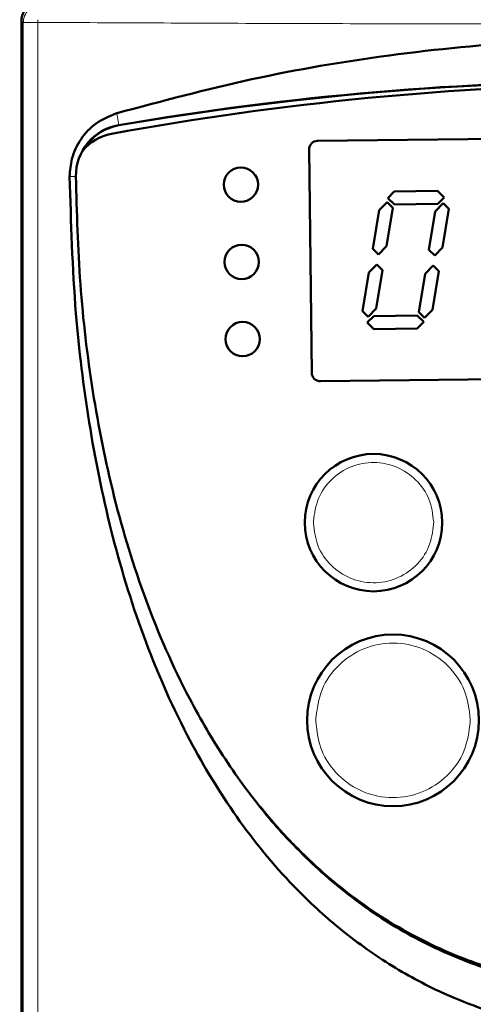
# Model space of a CAD drawing. Header units: millimetres. Extents: x 0 to 594, y 0 to 420.
# Tile 6 of 15: x 96 to 123, y 272 to 330. Entities that reach past the tile are written whole.
import ezdxf

# ---------------------------------------------------------------- set-up
doc = ezdxf.new("R2010")
doc.units = ezdxf.units.MM
doc.linetypes.add('SLD-Сплошная', pattern=[0])
doc.styles.add('SLDTEXTSTYLE0', font='TXT', dxfattribs={"width": 0.7, "bigfont": 'bigfont'})
doc.styles.add('SLDTEXTSTYLE1', font='TXT', dxfattribs={"width": 0.7})
doc.dimstyles.new('SLDDIMSTYLE0', dxfattribs={"dimtxt": 5, "dimasz": 5, "dimexe": 0, "dimexo": 0.0625, "dimgap": 1.25, "dimtad": 2, "dimdec": 1, "dimrnd": 1e-09, "dimzin": 12, "dimdsep": 46, "dimtxsty": 'SLDTEXTSTYLE1', "dimsah": 1, "dimcen": 0.09, "dimadec": 0, "dimazin": 3, "dimtfac": 1, "dimtdec": 3, "dimtofl": 0, "dimtmove": 0, "dimatfit": 3, "dimfxl": 0, "dimfrac": 2, "dimtolj": 1, "dimtzin": 12, "dimarcsym": 0})

# ---------------------------------------------------------------- blocks, each defined once
blk = doc.blocks.new('_D_1')
at = {"color": 7, "linetype": 'SLD-Сплошная', "lineweight": 0}
for p, q in [((85.555, 338.423), (64.563, 338.423)), ((65.563, 338.423), (65.563, 153.423)), ((97.914, 153.423), (64.563, 153.423))]:
    blk.add_line(p, q, dxfattribs=at)
at = {"color": 7, "linetype": 'SLD-Сплошная', "lineweight": 18}
for points in [[(65.563, 338.423), (64.794, 333.423), (66.333, 333.423)], [(65.563, 153.423), (66.333, 158.423), (64.794, 158.423)]]:
    blk.add_solid(points, dxfattribs=at)
at = {"color": 7, "linetype": 'SLD-Сплошная', "lineweight": 18, "insert": (59.118, 244.322), "char_height": 5, "attachment_point": 1, "rotation": 90, "style": 'SLDTEXTSTYLE0'}
blk.add_mtext('В', dxfattribs=at)

msp = doc.modelspace()

# ---------------------------------------------------------------- linework, layer by layer
at = {"color": 7, "linetype": 'SLD-Сплошная', "lineweight": 50}
for p, q in [((96.567, 329.724), (96.567, 271.573)), ((113.816, 322.713), (149.813, 323.127)), ((113.471, 309.208), (113.321, 322.208)), ((118.272, 319.764), (117.897, 319.38)), ((120.802, 319.793), (118.272, 319.764)), ((121.187, 319.418), (120.802, 319.793)), ((120.811, 319.033), (121.187, 319.418)), ((117.857, 319.139), (117.394, 318.665)), ((118.189, 318.815), (117.857, 319.139)), ((117.897, 319.38), (118.281, 319.004)), ((118.281, 319.004), (120.811, 319.033)), ((121.13, 319.074), (120.667, 318.6)), ((121.462, 318.75), (121.13, 319.074)), ((117.394, 318.665), (117.025, 316.421)), ((117.82, 316.571), (118.189, 318.815)), ((120.667, 318.6), (120.298, 316.356)), ((121.093, 316.505), (121.462, 318.75)), ((117.357, 316.097), (117.82, 316.571)), ((117.025, 316.421), (117.357, 316.097)), ((120.298, 316.356), (120.63, 316.032)), ((120.63, 316.032), (121.093, 316.505)), ((117.26, 315.508), (116.797, 315.034)), ((117.592, 315.184), (117.26, 315.508)), ((120.533, 315.447), (120.07, 314.973)), ((120.865, 315.122), (120.533, 315.447)), ((116.797, 315.034), (116.429, 312.795)), ((117.223, 312.944), (117.592, 315.184)), ((120.07, 314.973), (119.701, 312.729)), ((120.496, 312.878), (120.865, 315.122)), ((116.429, 312.795), (116.76, 312.471)), ((116.76, 312.471), (117.223, 312.944)), ((119.609, 312.539), (117.079, 312.51)), ((119.993, 312.164), (119.609, 312.539)), ((119.701, 312.729), (120.033, 312.405)), ((120.033, 312.405), (120.496, 312.878)), ((117.079, 312.51), (116.704, 312.126)), ((116.704, 312.126), (117.088, 311.75)), ((119.618, 311.779), (119.993, 312.164)), ((117.088, 311.75), (119.618, 311.779)), ((149.974, 309.128), (113.977, 308.714))]:
    msp.add_line(p, q, dxfattribs=at)
at = {"color": 8, "linetype": 'SLD-Сплошная', "lineweight": 18}
for p, q in [((96.68, 329.61), (96.567, 329.724)), ((97.523, 329.767), (97.52, 329.61)), ((96.68, 329.61), (96.68, 271.63)), ((97.52, 329.61), (97.52, 271.646)), ((102.127, 324.321), (102.245, 323.631)), ((102.245, 323.631), (102.247, 323.617)), ((99.74, 320.635), (99.378, 320.632)), ((99.744, 320.635), (99.74, 320.635)), ((113.572, 300.435), (113.573, 300.57)), ((120.57, 300.382), (120.571, 300.516)), ((113.704, 288.91), (113.705, 289.048)), ((122.703, 288.876), (122.704, 289.013))]:
    msp.add_line(p, q, dxfattribs=at)
at = {"color": 7, "linetype": 'SLD-Сплошная', "lineweight": 50}
for centre, radius in [((109.345, 320.162), 1), ((109.396, 315.662), 1), ((109.448, 311.162), 1), ((117.072, 300.475), 4), ((118.204, 288.961), 5)]:
    msp.add_circle(centre, radius, dxfattribs=at)
at = {"color": 8, "linetype": 'SLD-Сплошная', "lineweight": 18}
msp.add_arc((97.681, 329.609), 1.001, 134.99399, 179.92182, dxfattribs=at)
at = {"color": 7, "linetype": 'SLD-Сплошная', "lineweight": 50}
for centre, radius, start, end in [((133.819, 148.64), 177.392, 80.92465, 100.39361), ((132.267, 148.631), 177.556, 80.26552, 99.73448), ((132.267, 148.631), 177.542, 84.5372, 99.73448), ((102.755, 320.66), 3.015, 99.73448, 180.47684), ((102.755, 320.66), 3, 99.73448, 149.93237), ((102.33, 320.318), 2.85, 100.39361, 140.84119), ((113.821, 322.213), 0.5, 90.65913, 180.65913), ((113.971, 309.214), 0.5, 180.65913, 270.65913)]:
    msp.add_arc(centre, radius, start, end, dxfattribs=at)
for points, knots in [([(97.566, 330.723), (97.435, 330.708), (97.173, 330.678), (96.843, 330.447), (96.612, 330.116), (96.582, 329.854), (96.567, 329.724)], [0, 0, 0, 0, 0.250039, 0.5, 0.749961, 1, 1, 1, 1]), ([(102.127, 324.321), (104.734, 325.019), (109.949, 326.417), (118.055, 327.796), (126.329, 328.593), (134.258, 328.722), (141.695, 328.306), (148.655, 327.452), (155.587, 326.168), (160.133, 324.937), (162.407, 324.321)], [0, 0, 0, 0, 0.13312, 0.266231, 0.403194, 0.540154, 0.653915, 0.767677, 0.883836, 1, 1, 1, 1]), ([(99.378, 320.632), (99.403, 320.979), (99.459, 321.75), (99.99, 322.846), (100.89, 323.819), (101.705, 324.15), (102.127, 324.321)], [0, 0, 0, 0, 0.210191, 0.466575, 0.724604, 1, 1, 1, 1]), ([(99.378, 320.632), (99.454, 317.968), (99.59, 313.175), (100.441, 306.288), (101.696, 300.008), (103.554, 293.887), (105.945, 288.375), (108.818, 283.547), (111.738, 279.889), (114.718, 277.07), (117.55, 274.96), (121.015, 272.999), (125.187, 271.473), (129.874, 270.665), (134.488, 270.668), (138.962, 271.381), (143.29, 272.884), (147.3, 275.099), (150.84, 277.919), (153.92, 281.196), (156.556, 284.877), (158.771, 288.853), (160.965, 293.9), (162.885, 300.084), (164.286, 307.376), (165.006, 314.252), (165.109, 318.678), (165.155, 320.632)], [0, 0, 0, 0, 0.059988, 0.10794, 0.156107, 0.204121, 0.251863, 0.291236, 0.330567, 0.357044, 0.383608, 0.410055, 0.446592, 0.483135, 0.516616, 0.550086, 0.584712, 0.619348, 0.652883, 0.686443, 0.720539, 0.754769, 0.788931, 0.844506, 0.900298, 0.956005, 1, 1, 1, 1]), ([(99.74, 320.635), (99.797, 318.541), (99.911, 314.355), (100.648, 308.109), (101.876, 301.943), (103.709, 295.924), (105.94, 290.823), (108.381, 286.658), (110.814, 283.363), (113.627, 280.384), (116.817, 277.811), (120.354, 275.735), (124.171, 274.234), (128.176, 273.346), (132.266, 273.064), (136.357, 273.346), (140.362, 274.234), (144.179, 275.735), (147.716, 277.811), (150.906, 280.384), (153.719, 283.363), (156.152, 286.658), (158.593, 290.823), (160.824, 295.924), (162.657, 301.943), (163.885, 308.109), (164.622, 314.355), (164.736, 318.541), (164.793, 320.635)], [0, 0, 0, 0, 0.048992, 0.097986, 0.146978, 0.195972, 0.24497, 0.276882, 0.308777, 0.340641, 0.372506, 0.404373, 0.436242, 0.46812, 0.499999, 0.531879, 0.563757, 0.595626, 0.627493, 0.659357, 0.691222, 0.723116, 0.755028, 0.804027, 0.853021, 0.902014, 0.951007, 1, 1, 1, 1]), ([(164.2, 321.006), (164.201, 320.806), (164.202, 319.806), (164.173, 318.006), (164.089, 316.007), (163.963, 314.011), (163.796, 312.017), (163.524, 309.632), (163.177, 307.257), (162.823, 305.288), (162.417, 303.329), (161.958, 301.381), (161.317, 299.067), (160.704, 297.163), (160.028, 295.28), (159.436, 293.792), (158.626, 291.963), (157.746, 290.165), (156.767, 288.419), (155.711, 286.719), (154.803, 285.399), (153.587, 283.81), (152.547, 282.591), (151.164, 281.144), (149.991, 280.052), (148.444, 278.781), (147.143, 277.845), (145.444, 276.786), (143.674, 275.843), (141.825, 275.068), (139.93, 274.423), (137.992, 273.91), (135.62, 273.508), (133.223, 273.312), (130.818, 273.314), (128.421, 273.516), (126.052, 273.929), (124.116, 274.451), (122.224, 275.105), (120.379, 275.89), (118.614, 276.841), (116.919, 277.907), (115.621, 278.848), (114.076, 280.121), (112.906, 281.216), (111.599, 282.576), (110.905, 283.411), (110.468, 283.939)], [0, 0, 0, 0, 0.006734, 0.033672, 0.06061, 0.074079, 0.101017, 0.127956, 0.154895, 0.181835, 0.195303, 0.222244, 0.249185, 0.276127, 0.289596, 0.316539, 0.330008, 0.356953, 0.3839, 0.39737, 0.424319, 0.437789, 0.464743, 0.478213, 0.50517, 0.518641, 0.545602, 0.559073, 0.586037, 0.613002, 0.626473, 0.653437, 0.6804, 0.70736, 0.734319, 0.761279, 0.788242, 0.815206, 0.828677, 0.855642, 0.882606, 0.896077, 0.923038, 0.936509, 0.963466, 0.976937, 1, 1, 1, 1]), ([(110.553, 283.839), (110.569, 283.818), (111.271, 282.861), (112.91, 281.163), (115.495, 278.831), (118.377, 276.857), (121.484, 275.265), (124.778, 274.102), (128.196, 273.386), (131.095, 273.156), (133.996, 273.183), (136.891, 273.471), (140.292, 274.259), (143.56, 275.492), (146.634, 277.148), (149.469, 279.185), (152.037, 281.546), (154.327, 284.175), (156.343, 287.016), (158.098, 290.023), (160.112, 294.207), (161.672, 298.593), (162.842, 303.083), (163.425, 305.922), (163.808, 308.207), (164.056, 309.927), (164.334, 312.227), (164.661, 315.793), (164.734, 318.793), (164.778, 320.635)], [0, 0, 0, 0, 0.000903, 0.039945, 0.078998, 0.118063, 0.157135, 0.19621, 0.235282, 0.274346, 0.293849, 0.33291, 0.371982, 0.411057, 0.45013, 0.489196, 0.528251, 0.567296, 0.606329, 0.645353, 0.68437, 0.762521, 0.801524, 0.840525, 0.860021, 0.879516, 0.899012, 0.938009, 1, 1, 1, 1])]:
    msp.add_open_spline(points, degree=3, knots=knots, dxfattribs=at)
at = {"color": 8, "linetype": 'SLD-Сплошная', "lineweight": 18}
msp.add_open_spline([(97.52, 329.61), (97.408, 329.61), (97.186, 329.61), (96.916, 329.61), (96.727, 329.61), (96.696, 329.61), (96.68, 329.61)], degree=3, dxfattribs=at)
for points, knots in [([(167.013, 329.61), (162.406, 329.587), (153.193, 329.541), (139.247, 329.512), (125.286, 329.512), (111.34, 329.541), (102.127, 329.587), (97.52, 329.61)], [0, 0, 0, 0, 0.200001, 0.4, 0.6, 0.799999, 1, 1, 1, 1]), ([(113.573, 300.57), (113.636, 301.021), (113.763, 301.923), (114.585, 303.057), (115.738, 303.808), (117.099, 304.064), (118.456, 303.787), (119.598, 303.018), (120.402, 301.871), (120.515, 300.968), (120.571, 300.516)], [0, 0, 0, 0, 0.125, 0.250001, 0.375001, 0.500001, 0.625001, 0.750001, 0.875, 1, 1, 1, 1]), ([(120.57, 300.381), (120.507, 299.93), (120.38, 299.028), (119.559, 297.894), (118.405, 297.143), (117.044, 296.887), (115.687, 297.164), (114.545, 297.933), (113.741, 299.08), (113.628, 299.983), (113.572, 300.435)], [0, 0, 0, 0, 0.125001, 0.250001, 0.375001, 0.500002, 0.625001, 0.750001, 0.875001, 1, 1, 1, 1]), ([(113.705, 289.048), (113.783, 289.63), (113.938, 290.794), (114.987, 292.262), (116.469, 293.239), (118.222, 293.576), (119.972, 293.225), (121.447, 292.237), (122.485, 290.76), (122.631, 289.596), (122.704, 289.013)], [0, 0, 0, 0, 0.1250003, 0.2500004, 0.3750005, 0.5000005, 0.6250005, 0.7500004, 0.8750002, 1, 1, 1, 1]), ([(122.703, 288.875), (122.626, 288.293), (122.471, 287.129), (121.421, 285.661), (119.939, 284.684), (118.186, 284.347), (116.436, 284.698), (114.962, 285.686), (113.924, 287.162), (113.778, 288.327), (113.704, 288.91)], [0, 0, 0, 0, 0.125, 0.250001, 0.375001, 0.500001, 0.625001, 0.750001, 0.875001, 1, 1, 1, 1])]:
    msp.add_open_spline(points, degree=3, knots=knots, dxfattribs=at)

# ---------------------------------------------------------------- dimensions: what is measured, and where the dimension line sits
at = {"color": 7, "linetype": 'SLD-Сплошная', "lineweight": 18}
dim = msp.add_linear_dim(base=(65.563, 153.423), p1=(85.565, 338.423), p2=(97.924, 153.423), angle=90, text='В', dimstyle='SLDDIMSTYLE0', dxfattribs=at)
dim.commit()
dim.dimension.update_dxf_attribs({"geometry": '_D_1', "text_midpoint": (65.563, 245.923), "dimtype": 160})

doc.saveas('drawing.dxf')
